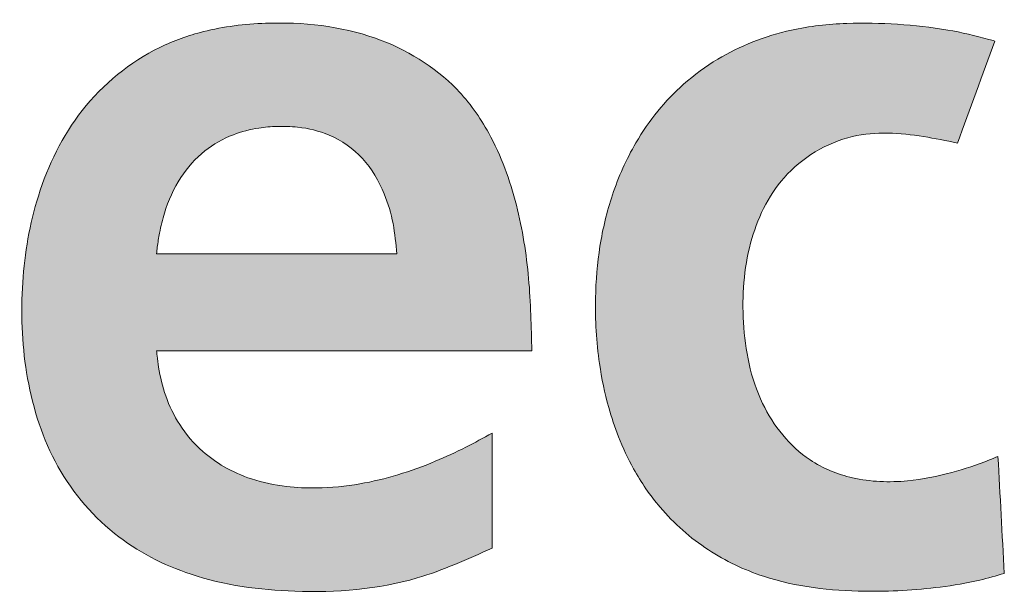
# Paper-space layout 'Hoja3' of a CAD drawing. Header units: millimetres. Extents: x 450 to 25135, y 150 to 17673.
# Tile 13 of 21: x 20750 to 21162, y 608 to 849. Entities that reach past the tile are written whole.
import ezdxf

# ---------------------------------------------------------------- set-up
doc = ezdxf.new("R2010")
doc.units = ezdxf.units.MM

# ---------------------------------------------------------------- blocks, each defined once
blk = doc.blocks.new('Bloque3')
at = {"linetype": 'Continuous', "ltscale": 35}
h = blk.add_hatch(color=7, dxfattribs=at)
edge = h.paths.add_edge_path(flags=0)
edge.add_spline(control_points=[(1433.94, 341.58), (1433.72, 351.65), (1433.28, 372.1), (1428.39, 403.02), (1418.56, 430.3), (1400.03, 456.43), (1367.55, 475.92), (1329.38, 479.89), (1298.78, 476.3), (1271.19, 466.41), (1244.05, 444.16), (1226.37, 407.84), (1220, 369.9), (1221.35, 331.92), (1232.5, 294.32), (1257.24, 263.86), (1293.38, 245.25), (1337.3, 239.51), (1381.08, 242.77), (1407.05, 254.56), (1417.32, 259.23)], knot_values=[2, 2, 2, 2, 2.046636, 2.094673, 2.144469, 2.179489, 2.241297, 2.312824, 2.353394, 2.38323, 2.447727, 2.509726, 2.566319, 2.624545, 2.684606, 2.744772, 2.800798, 2.868547, 2.948019, 3, 3, 3, 3], weights=[1, 1, 1, 1, 1, 1, 1, 1, 1, 1, 1, 1, 1, 1, 1, 1, 1, 1, 1, 1, 1], degree=3, periodic=0)
edge.add_line((1417.32, 259.23), (1417.32, 307.2))
edge.add_spline(control_points=[(1417.32, 307.2), (1413.69, 305.22), (1405.95, 300.99), (1392.91, 294.96), (1378.18, 289.55), (1361.6, 285.57), (1345.92, 284.04), (1330.67, 284.64), (1317.47, 287.42), (1305.64, 292.6), (1295.17, 300.05), (1286.59, 310.07), (1280.7, 322.36), (1278.32, 332.28), (1277.46, 338.63), (1277.28, 340.89), (1277.22, 341.58)], knot_values=[0, 0, 0, 0, 0.070474, 0.150335, 0.244816, 0.33762, 0.440531, 0.512328, 0.597394, 0.66882, 0.731042, 0.815182, 0.890714, 0.961299, 0.988276, 1, 1, 1, 1], weights=[1, 1, 1, 1, 1, 1, 1, 1, 1, 1, 1, 1, 1, 1, 1, 1, 1], degree=3, periodic=0)
edge.add_line((1277.22, 341.58), (1433.94, 341.58))
edge = h.paths.add_edge_path(flags=0)
edge.add_spline(control_points=[(1277.22, 382.06), (1277.31, 382.99), (1277.59, 385.91), (1278.48, 391.66), (1280.92, 401.7), (1286.39, 414.02), (1296.52, 425.45), (1308.24, 432.04), (1318.75, 434.7), (1327.82, 435.49), (1337.76, 435.18), (1350.71, 432.17), (1364.23, 422.65), (1372.32, 408.7), (1376.36, 394.86), (1377.18, 386.31), (1377.59, 382.06)], knot_values=[0, 0, 0, 0, 0.017075, 0.053986, 0.106701, 0.206715, 0.298238, 0.38232, 0.449502, 0.495974, 0.549057, 0.631866, 0.736734, 0.842394, 0.921775, 1, 1, 1, 1], weights=[1, 1, 1, 1, 1, 1, 1, 1, 1, 1, 1, 1, 1, 1, 1, 1, 1], degree=3, periodic=0)
edge.add_line((1377.59, 382.06), (1277.22, 382.06))
h = blk.add_hatch(color=7, dxfattribs=at)
edge = h.paths.add_edge_path(flags=0)
edge.add_spline(control_points=[(1628.7, 297.51), (1627.5, 297.01), (1621.22, 294.38), (1608.76, 290.31), (1589.64, 286.37), (1568.94, 287.09), (1545.83, 296.44), (1527.25, 319.89), (1520.94, 352.94), (1523.18, 386.15), (1537.39, 416.6), (1566.19, 434.08), (1592.7, 432.3), (1607.04, 429.34), (1611.74, 428.37)], knot_values=[2, 2, 2, 2, 2.013484, 2.070868, 2.135998, 2.215861, 2.282575, 2.389366, 2.510036, 2.625335, 2.731713, 2.847289, 2.949965, 3, 3, 3, 3], weights=[1, 1, 1, 1, 1, 1, 1, 1, 1, 1, 1, 1, 1, 1, 1], degree=3, periodic=0)
edge.add_line((1611.74, 428.37), (1627.36, 470.96))
edge.add_spline(control_points=[(1627.36, 470.96), (1626.55, 471.19), (1620.09, 473.07), (1606.62, 476.13), (1586.7, 478.22), (1564.82, 478.87), (1544.37, 476.56), (1526.27, 471.09), (1510.96, 463.59), (1497.57, 453.76), (1486.15, 441.82), (1475.6, 426.53), (1467.16, 407.51), (1461.89, 385.49), (1459.96, 361.76), (1461.31, 339.07), (1465.26, 319.74), (1470.16, 305.02), (1476.84, 290.74), (1488.43, 273.8), (1506.64, 257.71), (1535.65, 243.95), (1569.35, 240.24), (1599.68, 241.94), (1619.15, 245.12), (1627.93, 247.67), (1631.34, 248.67)], knot_values=[0, 0, 0, 0, 0.005207, 0.041752, 0.085467, 0.129316, 0.17742, 0.21242, 0.246106, 0.282735, 0.314918, 0.348182, 0.397515, 0.443076, 0.488082, 0.544788, 0.583504, 0.610174, 0.640875, 0.681066, 0.736716, 0.78949, 0.877914, 0.943285, 0.977973, 1, 1, 1, 1], weights=[1, 1, 1, 1, 1, 1, 1, 1, 1, 1, 1, 1, 1, 1, 1, 1, 1, 1, 1, 1, 1, 1, 1, 1, 1, 1, 1], degree=3, periodic=0)
edge.add_line((1631.34, 248.67), (1628.7, 297.51))
at = {"color": 8, "linetype": 'Continuous', "lineweight": 0, "ltscale": 35, "true_color": 0x808080}
for points, knots in [([(1433.94, 341.58), (1433.72, 351.65), (1433.28, 372.1), (1428.39, 403.02), (1418.56, 430.3), (1400.03, 456.43), (1367.55, 475.92), (1329.38, 479.89), (1298.78, 476.3), (1271.19, 466.41), (1244.05, 444.16), (1226.37, 407.84), (1220, 369.9), (1221.35, 331.92), (1232.5, 294.32), (1257.24, 263.86), (1293.38, 245.25), (1337.3, 239.51), (1381.08, 242.77), (1407.05, 254.56), (1417.32, 259.23)], [2, 2, 2, 2, 2.046636, 2.094673, 2.144469, 2.179489, 2.241297, 2.312824, 2.353394, 2.38323, 2.447727, 2.509726, 2.566319, 2.624545, 2.684606, 2.744772, 2.800798, 2.868547, 2.948019, 3, 3, 3, 3]), ([(1627.36, 470.96), (1626.55, 471.19), (1620.09, 473.07), (1606.62, 476.13), (1586.7, 478.22), (1564.82, 478.87), (1544.37, 476.56), (1526.27, 471.09), (1510.96, 463.59), (1497.57, 453.76), (1486.15, 441.82), (1475.6, 426.53), (1467.16, 407.51), (1461.89, 385.49), (1459.96, 361.76), (1461.31, 339.07), (1465.26, 319.74), (1470.16, 305.02), (1476.84, 290.74), (1488.43, 273.8), (1506.64, 257.71), (1535.65, 243.95), (1569.35, 240.24), (1599.68, 241.94), (1619.15, 245.12), (1627.93, 247.67), (1631.34, 248.67)], [0, 0, 0, 0, 0.005207, 0.041752, 0.085467, 0.129316, 0.17742, 0.21242, 0.246106, 0.282735, 0.314918, 0.348182, 0.397515, 0.443076, 0.488082, 0.544788, 0.583504, 0.610174, 0.640875, 0.681066, 0.736716, 0.78949, 0.877914, 0.943285, 0.977973, 1, 1, 1, 1]), ([(1277.22, 382.06), (1277.31, 382.99), (1277.59, 385.91), (1278.48, 391.66), (1280.92, 401.7), (1286.39, 414.02), (1296.52, 425.45), (1308.24, 432.04), (1318.75, 434.7), (1327.82, 435.49), (1337.76, 435.18), (1350.71, 432.17), (1364.23, 422.65), (1372.32, 408.7), (1376.36, 394.86), (1377.18, 386.31), (1377.59, 382.06)], [0, 0, 0, 0, 0.017075, 0.053986, 0.106701, 0.206715, 0.298238, 0.38232, 0.449502, 0.495974, 0.549057, 0.631866, 0.736734, 0.842394, 0.921775, 1, 1, 1, 1]), ([(1628.7, 297.51), (1627.5, 297.01), (1621.22, 294.38), (1608.76, 290.31), (1589.64, 286.37), (1568.94, 287.09), (1545.83, 296.44), (1527.25, 319.89), (1520.94, 352.94), (1523.18, 386.15), (1537.39, 416.6), (1566.19, 434.08), (1592.7, 432.3), (1607.04, 429.34), (1611.74, 428.37)], [2, 2, 2, 2, 2.013484, 2.070868, 2.135998, 2.215861, 2.282575, 2.389366, 2.510036, 2.625335, 2.731713, 2.847289, 2.949965, 3, 3, 3, 3]), ([(1417.32, 307.2), (1413.69, 305.22), (1405.95, 300.99), (1392.91, 294.96), (1378.18, 289.55), (1361.6, 285.57), (1345.92, 284.04), (1330.67, 284.64), (1317.47, 287.42), (1305.64, 292.6), (1295.17, 300.05), (1286.59, 310.07), (1280.7, 322.36), (1278.32, 332.28), (1277.46, 338.63), (1277.28, 340.89), (1277.22, 341.58)], [0, 0, 0, 0, 0.070474, 0.150335, 0.244816, 0.33762, 0.440531, 0.512328, 0.597394, 0.66882, 0.731042, 0.815182, 0.890714, 0.961299, 0.988276, 1, 1, 1, 1])]:
    blk.add_open_spline(points, degree=3, knots=knots, dxfattribs=at)
for points in [[(1611.74, 428.37), (1616.95, 442.57), (1622.15, 456.76), (1627.36, 470.96)], [(1377.59, 382.06), (1344.14, 382.06), (1310.68, 382.06), (1277.22, 382.06)], [(1277.22, 341.58), (1329.46, 341.58), (1381.7, 341.58), (1433.94, 341.58)], [(1417.32, 259.23), (1417.32, 275.22), (1417.32, 291.21), (1417.32, 307.2)], [(1631.34, 248.67), (1630.46, 264.95), (1629.58, 281.23), (1628.7, 297.51)]]:
    blk.add_open_spline(points, degree=3, dxfattribs=at)

psp = doc.layouts.new('Hoja3')

# ---------------------------------------------------------------- block references
at = {"color": 7, "linetype": 'Continuous', "ltscale": 30}
psp.add_blockref('Bloque3', (19530.289, 368.939), dxfattribs=at)

doc.saveas('drawing.dxf')
